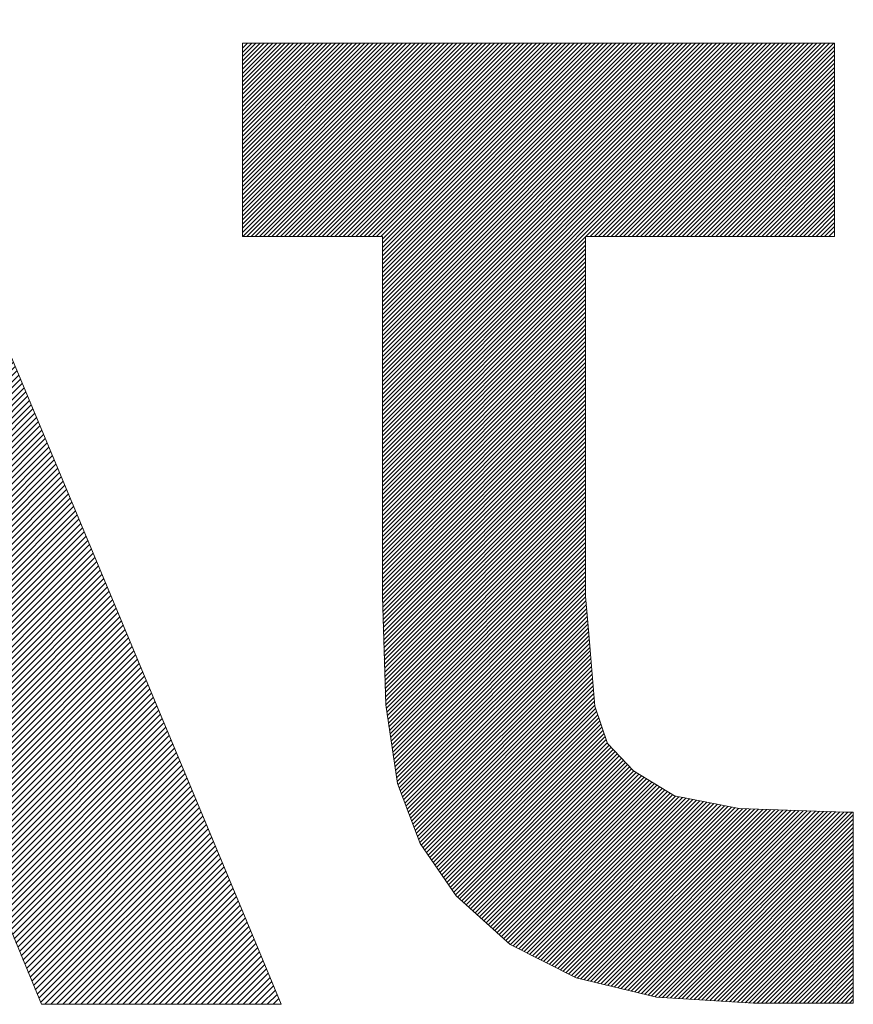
# Model space of a CAD drawing. Header units: millimetres. Extents: x 0 to 415, y 0 to 292.
# Tile 5 of 26: x 249.17 to 253.48, y 11.52 to 16.61. Entities that reach past the tile are written whole.
import ezdxf

# ---------------------------------------------------------------- set-up
doc = ezdxf.new("R2010")
doc.units = ezdxf.units.MM
doc.layers.add('256', color=7, linetype='Continuous', true_color=0xffffff)

# ---------------------------------------------------------------- blocks, each defined once
blk = doc.blocks.new('HATCH3')
at = {"color": 5, "lineweight": 13}
for p, q in [((246.870987, 15.527382), (247.937617, 16.594011)), ((246.893385, 15.580859), (247.911739, 16.599214)), ((246.915782, 15.634335), (247.885862, 16.604416)), ((246.938179, 15.687812), (247.859912, 16.609545)), ((246.960577, 15.741289), (247.820349, 16.601062)), ((246.982974, 15.794766), (247.780787, 16.592579)), ((246.669411, 15.046091), (248.170512, 16.547192)), ((246.691809, 15.099568), (248.144635, 16.552394)), ((246.714206, 15.153045), (248.118758, 16.557596)), ((246.736603, 15.206521), (248.09288, 16.562799)), ((246.759001, 15.259998), (248.067003, 16.568001)), ((246.781398, 15.313475), (248.041126, 16.573203)), ((246.803795, 15.366952), (248.015248, 16.578405)), ((246.826193, 15.420428), (247.989371, 16.583607)), ((246.84859, 15.473905), (247.963494, 16.588809)), ((247.005371, 15.848242), (247.741225, 16.584096)), ((247.027769, 15.901719), (247.701662, 16.575613)), ((247.050166, 15.955196), (247.6621, 16.56713)), ((247.072563, 16.008673), (247.622538, 16.558647)), ((247.094961, 16.062149), (247.582975, 16.550164)), ((247.132726, 16.130994), (247.543413, 16.541681)), ((246.579822, 14.832184), (248.245605, 16.497967)), ((246.602219, 14.885661), (248.227049, 16.51049)), ((246.624616, 14.939138), (248.208493, 16.523014)), ((246.647014, 14.992614), (248.189937, 16.535537)), ((246.490232, 14.618277), (248.319829, 16.447874)), ((246.51263, 14.671754), (248.301273, 16.460397)), ((246.535027, 14.725231), (248.282717, 16.47292)), ((246.557424, 14.778707), (248.264161, 16.485444)), ((247.190711, 16.220058), (247.444323, 16.473671)), ((246.400643, 14.40437), (248.394053, 16.39778)), ((246.42304, 14.457847), (248.375497, 16.410303)), ((246.445438, 14.511324), (248.356941, 16.422827)), ((246.467835, 14.5648), (248.338385, 16.43535)), ((247.248695, 16.309122), (247.337238, 16.397665)), ((246.333451, 14.24394), (248.443037, 16.353526)), ((246.355848, 14.297417), (248.430628, 16.372196)), ((246.378246, 14.350893), (248.412609, 16.385257)), ((246.266259, 14.08351), (248.480264, 16.297515)), ((246.288656, 14.136986), (248.467855, 16.316185)), ((246.311054, 14.190463), (248.455446, 16.334855)), ((246.199067, 13.923079), (248.517491, 16.241504)), ((246.221464, 13.976556), (248.505082, 16.260174)), ((246.243862, 14.030033), (248.492673, 16.278844)), ((246.131875, 13.762649), (248.554718, 16.185493)), ((246.154272, 13.816126), (248.542309, 16.204163)), ((246.17667, 13.869603), (248.5299, 16.222833)), ((246.08708, 13.655696), (248.579536, 16.148152)), ((246.109478, 13.709172), (248.567127, 16.166822)), ((246.019888, 13.495265), (248.612685, 16.088063)), ((246.042286, 13.548742), (248.603526, 16.109982)), ((246.064683, 13.602219), (248.591946, 16.129482)), ((245.975094, 13.388312), (248.631005, 16.044223)), ((245.997491, 13.441789), (248.621845, 16.066143)), ((245.952696, 13.334835), (248.640165, 16.022304)), ((247.86128, 15.212339), (248.649324, 16.000384)), ((247.86962, 15.1896), (248.658484, 15.978464)), ((247.877959, 15.16686), (248.667644, 15.956545)), ((247.886299, 15.14412), (248.676804, 15.934625)), ((247.894639, 15.121381), (248.685963, 15.912705)), ((247.902979, 15.098641), (248.695123, 15.890786)), ((247.911318, 15.075901), (248.704283, 15.868866)), ((247.919658, 15.053162), (248.713443, 15.846946)), ((247.927998, 15.030422), (248.722602, 15.825027)), ((247.936338, 15.007682), (248.731762, 15.803107)), ((247.944677, 14.984943), (248.740922, 15.781187)), ((247.953017, 14.962203), (248.750082, 15.759268)), ((247.961357, 14.939463), (248.759241, 15.737348)), ((247.969696, 14.916724), (248.768401, 15.715428)), ((247.978036, 14.893984), (248.777561, 15.693509)), ((247.986376, 14.871244), (248.78672, 15.671589)), ((247.994716, 14.848505), (248.79588, 15.649669)), ((248.003055, 14.825765), (248.80504, 15.62775)), ((248.011395, 14.803025), (248.8142, 15.60583)), ((248.019735, 14.780286), (248.823359, 15.58391)), ((248.028075, 14.757546), (248.832519, 15.561991)), ((248.036414, 14.734806), (248.841679, 15.540071)), ((248.044754, 14.712067), (248.850839, 15.518151)), ((248.053094, 14.689327), (248.859998, 15.496232)), ((248.061433, 14.666587), (248.869158, 15.474312)), ((248.069773, 14.643847), (248.878318, 15.452392)), ((248.078113, 14.621108), (248.887478, 15.430473)), ((248.086453, 14.598368), (248.896637, 15.408553)), ((248.094792, 14.575628), (248.905797, 15.386633)), ((248.103132, 14.552889), (248.914957, 15.364714)), ((248.111472, 14.530149), (248.924117, 15.342794)), ((248.119812, 14.507409), (248.933276, 15.320874)), ((248.128151, 14.48467), (248.942436, 15.298955)), ((248.136491, 14.46193), (248.951596, 15.277035)), ((248.144831, 14.43919), (248.960756, 15.255115)), ((248.15317, 14.416451), (248.969915, 15.233196)), ((245.930299, 13.281358), (247.838534, 15.189594)), ((248.16151, 14.393711), (248.979075, 15.211276)), ((248.16985, 14.370971), (248.988235, 15.189356)), ((248.17819, 14.348232), (248.997395, 15.167437)), ((245.907902, 13.227882), (247.819153, 15.139133)), ((248.186529, 14.325492), (249.006554, 15.145517)), ((248.194869, 14.302752), (249.015714, 15.123597)), ((245.885504, 13.174405), (247.799771, 15.088672)), ((248.203209, 14.280013), (249.024874, 15.101677)), ((248.211549, 14.257273), (249.034034, 15.079758)), ((245.863107, 13.120928), (247.78039, 15.038211)), ((248.219888, 14.234533), (249.043193, 15.057838)), ((248.228228, 14.211794), (249.052353, 15.035918)), ((248.236568, 14.189054), (249.061513, 15.013999)), ((245.84071, 13.067451), (247.761008, 14.98775)), ((248.244908, 14.166314), (249.070672, 14.992079)), ((248.253247, 14.143575), (249.079832, 14.970159)), ((245.818312, 13.013975), (247.741627, 14.93729)), ((248.261587, 14.120835), (249.088992, 14.94824)), ((248.269927, 14.098095), (249.098152, 14.92632)), ((245.795915, 12.960498), (247.722246, 14.886829)), ((248.278266, 14.075355), (249.107311, 14.9044)), ((248.286606, 14.052616), (249.116471, 14.882481)), ((245.773518, 12.907021), (247.702864, 14.836368)), ((248.294946, 14.029876), (249.125631, 14.860561)), ((248.303286, 14.007136), (249.134791, 14.838641)), ((248.311625, 13.984397), (249.14395, 14.816722)), ((245.75112, 12.853544), (247.683483, 14.785907)), ((248.319965, 13.961657), (249.15311, 14.794802)), ((248.328305, 13.938917), (249.16227, 14.772882)), ((245.728723, 12.800068), (247.664101, 14.735446)), ((248.336645, 13.916178), (249.17143, 14.750963)), ((248.344984, 13.893438), (249.180589, 14.729043)), ((245.706325, 12.746591), (247.64472, 14.684985)), ((248.353324, 13.870698), (249.189749, 14.707123)), ((248.361664, 13.847959), (249.198909, 14.685204)), ((248.370003, 13.825219), (249.208069, 14.663284)), ((245.683928, 12.693114), (247.625339, 14.634525)), ((248.378343, 13.802479), (249.217228, 14.641364)), ((248.386683, 13.77974), (249.226388, 14.619445)), ((245.661531, 12.639637), (247.605957, 14.584064)), ((248.395023, 13.757), (249.235548, 14.597525)), ((248.403362, 13.73426), (249.244708, 14.575605)), ((245.639133, 12.586161), (247.586576, 14.533603)), ((248.411702, 13.711521), (249.253867, 14.553686)), ((248.420042, 13.688781), (249.263027, 14.531766)), ((248.428382, 13.666041), (249.272187, 14.509846)), ((245.616736, 12.532684), (247.567194, 14.483142)), ((248.436721, 13.643302), (249.281347, 14.487927)), ((248.445061, 13.620562), (249.290506, 14.466007)), ((245.594339, 12.479207), (247.547813, 14.432681)), ((248.453401, 13.597822), (249.299666, 14.444087)), ((248.46174, 13.575083), (249.308826, 14.422168)), ((245.571941, 12.42573), (247.528432, 14.382221)), ((247.837209, 12.857313), (249.336305, 14.356409)), ((248.47008, 13.552343), (249.317985, 14.400248)), ((248.47842, 13.529603), (249.327145, 14.378328)), ((245.549544, 12.372254), (247.50905, 14.33176)), ((247.837209, 12.826233), (249.345465, 14.334489)), ((247.837209, 12.795154), (249.354624, 14.312569)), ((245.527147, 12.318777), (247.489669, 14.281299)), ((247.837209, 12.764075), (249.363784, 14.29065)), ((247.837209, 12.732995), (249.372944, 14.26873)), ((245.504749, 12.2653), (247.470287, 14.230838)), ((247.837209, 12.701916), (249.382104, 14.24681)), ((247.837209, 12.670836), (249.391263, 14.224891)), ((247.837209, 12.639757), (249.400423, 14.202971)), ((245.482352, 12.211823), (247.450906, 14.180377)), ((247.837209, 12.608678), (249.409583, 14.181051)), ((247.837209, 12.577598), (249.418743, 14.159132)), ((245.459955, 12.158347), (247.431525, 14.129917)), ((247.837209, 12.546519), (249.427902, 14.137212)), ((247.837209, 12.515439), (249.437062, 14.115292)), ((245.437557, 12.10487), (247.412143, 14.079456)), ((247.866721, 12.513872), (249.446222, 14.093373)), ((247.897801, 12.513872), (249.455382, 14.071453)), ((247.92888, 12.513872), (249.464541, 14.049533)), ((245.415219, 12.051452), (247.392762, 14.028995)), ((247.959959, 12.513872), (249.473701, 14.027614)), ((247.991039, 12.513872), (249.482861, 14.005694)), ((245.393181, 11.998335), (247.37338, 13.978534)), ((248.022118, 12.513872), (249.492021, 13.983774)), ((248.053198, 12.513872), (249.50118, 13.961855)), ((245.371144, 11.945218), (247.353999, 13.928073)), ((248.084277, 12.513872), (249.51034, 13.939935)), ((248.115356, 12.513872), (249.5195, 13.918015)), ((248.146436, 12.513872), (249.52866, 13.896096)), ((245.349107, 11.892101), (247.334618, 13.877613)), ((248.177515, 12.513872), (249.537819, 13.874176)), ((248.208595, 12.513872), (249.546979, 13.852256)), ((245.327069, 11.838985), (247.315236, 13.827152)), ((248.239674, 12.513872), (249.556139, 13.830337)), ((248.270753, 12.513872), (249.565299, 13.808417)), ((245.305032, 11.785868), (247.295855, 13.776691)), ((248.301833, 12.513872), (249.574458, 13.786497)), ((248.332912, 12.513872), (249.583618, 13.764578)), ((248.363992, 12.513872), (249.592778, 13.742658)), ((245.282994, 11.732751), (247.276473, 13.72623)), ((248.395071, 12.513872), (249.601937, 13.720738)), ((248.42615, 12.513872), (249.611097, 13.698819)), ((245.260957, 11.679634), (247.257092, 13.675769)), ((248.45723, 12.513872), (249.620257, 13.676899)), ((248.488309, 12.513872), (249.629417, 13.654979)), ((245.238919, 11.626517), (247.237711, 13.625308)), ((248.519389, 12.513872), (249.638576, 13.63306)), ((248.550468, 12.513872), (249.647736, 13.61114)), ((248.581548, 12.513872), (249.656896, 13.58922)), ((245.216882, 11.5734), (247.218329, 13.574848)), ((248.612627, 12.513872), (249.666056, 13.567301)), ((248.643706, 12.513872), (249.675215, 13.545381)), ((245.194844, 11.520283), (247.198948, 13.524387)), ((247.837209, 13.478901), (247.866024, 13.507716)), ((247.837209, 13.447822), (247.897103, 13.507716)), ((247.837209, 13.416742), (247.928183, 13.507716)), ((247.837209, 13.385663), (247.959262, 13.507716)), ((247.837209, 13.354583), (247.990342, 13.507716)), ((247.837209, 13.323504), (248.021421, 13.507716)), ((247.837209, 13.292425), (248.0525, 13.507716)), ((247.837209, 13.261345), (248.08358, 13.507716)), ((247.837209, 13.230266), (248.114659, 13.507716)), ((247.837209, 13.199186), (248.145739, 13.507716)), ((247.837209, 13.168107), (248.176818, 13.507716)), ((247.837209, 13.137027), (248.207898, 13.507716)), ((247.837209, 13.105948), (248.238977, 13.507716)), ((247.837209, 13.074869), (248.270056, 13.507716)), ((247.837209, 13.043789), (248.301136, 13.507716)), ((247.837209, 13.01271), (248.332215, 13.507716)), ((247.837209, 12.98163), (248.363295, 13.507716)), ((247.837209, 12.950551), (248.394374, 13.507716)), ((247.837209, 12.919472), (248.425453, 13.507716)), ((247.837209, 12.888392), (248.456533, 13.507716)), ((248.674786, 12.513872), (249.684375, 13.523461)), ((248.705865, 12.513872), (249.693535, 13.501542)), ((245.225838, 11.520198), (247.179566, 13.473926)), ((248.736945, 12.513872), (249.702695, 13.479622)), ((248.768024, 12.513872), (249.711854, 13.457702)), ((245.256918, 11.520198), (247.160185, 13.423465)), ((248.799103, 12.513872), (249.721014, 13.435783)), ((248.830183, 12.513872), (249.730174, 13.413863)), ((248.860137, 12.512747), (249.739334, 13.391943)), ((245.287997, 11.520198), (247.140804, 13.373004)), ((248.869494, 12.491025), (249.748493, 13.370024)), ((248.878851, 12.469302), (249.757653, 13.348104)), ((245.319077, 11.520198), (247.121422, 13.322544)), ((248.888208, 12.44758), (249.766813, 13.326184)), ((248.897565, 12.425857), (249.775973, 13.304265)), ((245.350156, 11.520198), (247.102041, 13.272083)), ((248.906922, 12.404135), (249.785132, 13.282345)), ((248.916279, 12.382413), (249.794292, 13.260425)), ((248.925636, 12.36069), (249.803452, 13.238506)), ((245.381235, 11.520198), (247.082659, 13.221622)), ((248.934993, 12.338968), (249.812612, 13.216586)), ((248.94435, 12.317245), (249.821771, 13.194666)), ((245.412315, 11.520198), (247.063278, 13.171161)), ((248.953707, 12.295523), (249.830931, 13.172747)), ((248.963064, 12.2738), (249.840091, 13.150827)), ((245.443394, 11.520198), (247.043897, 13.1207)), ((248.972421, 12.252078), (249.84925, 13.128907)), ((248.981778, 12.230355), (249.85841, 13.106988)), ((248.991135, 12.208633), (249.86757, 13.085068)), ((245.474474, 11.520198), (247.024515, 13.07024)), ((249.000492, 12.186911), (249.87673, 13.063148)), ((249.009849, 12.165188), (249.885889, 13.041229)), ((245.505553, 11.520198), (247.005134, 13.019779)), ((249.019206, 12.143466), (249.895049, 13.019309)), ((249.028563, 12.121743), (249.904209, 12.997389)), ((245.536633, 11.520198), (246.985752, 12.969318)), ((249.03792, 12.100021), (249.913369, 12.97547)), ((249.047277, 12.078298), (249.922528, 12.95355)), ((249.056594, 12.056536), (249.931688, 12.93163)), ((245.567712, 11.520198), (246.966371, 12.918857)), ((249.065709, 12.034571), (249.940848, 12.909711)), ((249.074823, 12.012607), (249.950008, 12.887791)), ((245.598791, 11.520198), (246.94699, 12.868396)), ((249.083938, 11.990642), (249.959167, 12.865871)), ((249.093052, 11.968677), (249.968327, 12.843952)), ((245.629871, 11.520198), (246.927608, 12.817936)), ((249.102167, 11.946712), (249.977487, 12.822032)), ((249.111282, 11.924747), (249.986647, 12.800112)), ((249.120396, 11.902783), (249.995806, 12.778193)), ((245.66095, 11.520198), (246.908227, 12.767475)), ((249.129511, 11.880818), (250.004966, 12.756273)), ((249.138625, 11.858853), (250.014126, 12.734353)), ((245.69203, 11.520198), (246.888845, 12.717014)), ((249.14774, 11.836888), (250.023286, 12.712434)), ((249.156855, 11.814923), (250.032445, 12.690514)), ((245.723109, 11.520198), (246.869464, 12.666553)), ((249.165969, 11.792959), (250.041605, 12.668594)), ((249.175084, 11.770994), (250.050765, 12.646675)), ((249.184198, 11.749029), (250.059925, 12.624755)), ((245.754188, 11.520198), (246.850083, 12.616092)), ((249.193313, 11.727064), (250.069084, 12.602835)), ((249.202428, 11.705099), (250.078244, 12.580916)), ((245.785268, 11.520198), (246.830701, 12.565632)), ((249.211542, 11.683134), (250.087404, 12.558996)), ((249.220657, 11.66117), (250.096564, 12.537076)), ((245.816347, 11.520198), (246.81132, 12.515171)), ((249.229771, 11.639205), (250.105723, 12.515157)), ((249.238886, 11.61724), (250.114883, 12.493237)), ((249.248001, 11.595275), (250.124043, 12.471317)), ((245.847427, 11.520198), (246.791938, 12.46471)), ((249.257115, 11.57331), (250.133202, 12.449398)), ((249.26623, 11.551346), (250.142362, 12.427478)), ((245.878506, 11.520198), (246.772557, 12.414249)), ((249.275344, 11.529381), (250.151522, 12.405558)), ((249.297241, 11.520198), (250.160682, 12.383639)), ((245.909585, 11.520198), (246.753176, 12.363788)), ((249.32832, 11.520198), (250.169841, 12.361719)), ((249.3594, 11.520198), (250.179001, 12.339799)), ((249.390479, 11.520198), (250.188161, 12.31788)), ((245.940665, 11.520198), (246.733794, 12.313327)), ((249.421559, 11.520198), (250.197321, 12.29596)), ((249.452638, 11.520198), (250.20648, 12.27404)), ((245.971744, 11.520198), (246.714413, 12.262867)), ((249.483718, 11.520198), (250.21564, 12.252121)), ((249.514797, 11.520198), (250.2248, 12.230201)), ((246.002824, 11.520198), (246.695032, 12.212406)), ((249.545876, 11.520198), (250.23396, 12.208281)), ((249.576956, 11.520198), (250.243119, 12.186362)), ((249.608035, 11.520198), (250.252279, 12.164442)), ((246.033903, 11.520198), (246.67565, 12.161945)), ((249.639115, 11.520198), (250.261439, 12.142522)), ((249.670194, 11.520198), (250.270599, 12.120603)), ((246.064982, 11.520198), (246.656269, 12.111484)), ((249.701273, 11.520198), (250.279758, 12.098683)), ((249.732353, 11.520198), (250.288918, 12.076763)), ((246.096062, 11.520198), (246.636887, 12.061023)), ((249.763432, 11.520198), (250.298066, 12.054832)), ((249.794512, 11.520198), (250.307175, 12.032862)), ((249.825591, 11.520198), (250.316285, 12.010892)), ((246.127141, 11.520198), (246.617589, 12.010646)), ((246.158221, 11.520198), (246.598292, 11.960269)), ((249.85667, 11.520198), (250.325395, 11.988922)), ((249.88775, 11.520198), (250.334505, 11.966953)), ((246.1893, 11.520198), (246.578995, 11.909893)), ((249.918829, 11.520198), (250.343614, 11.944983)), ((249.949909, 11.520198), (250.352724, 11.923013)), ((246.22038, 11.520198), (246.559698, 11.859516)), ((249.980988, 11.520198), (250.361834, 11.901044)), ((250.012067, 11.520198), (250.370943, 11.879074)), ((246.251459, 11.520198), (246.540401, 11.80914)), ((250.043147, 11.520198), (250.380053, 11.857104)), ((250.074226, 11.520198), (250.389163, 11.835135)), ((250.105306, 11.520198), (250.398273, 11.813165)), ((246.282538, 11.520198), (246.521104, 11.758764)), ((250.136385, 11.520198), (250.407382, 11.791195)), ((250.167465, 11.520198), (250.416492, 11.769225)), ((246.313618, 11.520198), (246.501807, 11.708387)), ((250.198544, 11.520198), (250.425602, 11.747256)), ((250.229623, 11.520198), (250.434711, 11.725286)), ((246.344697, 11.520198), (246.48251, 11.658011)), ((250.260703, 11.520198), (250.443821, 11.703316)), ((250.291782, 11.520198), (250.452931, 11.681347)), ((250.322862, 11.520198), (250.462041, 11.659377)), ((246.375777, 11.520198), (246.463213, 11.607635)), ((250.353941, 11.520198), (250.47115, 11.637407)), ((250.38502, 11.520198), (250.48026, 11.615438)), ((246.406856, 11.520198), (246.443916, 11.557258)), ((250.4161, 11.520198), (250.48937, 11.593468)), ((250.447179, 11.520198), (250.498479, 11.571498)), ((250.478259, 11.520198), (250.507589, 11.549529))]:
    blk.add_line(p, q, dxfattribs=at)
blk = doc.blocks.new('HATCH5')
at = {"color": 5, "lineweight": 13}
for p, q in [((250.318785, 16.462067), (250.345668, 16.48895)), ((250.318785, 16.440418), (250.367317, 16.48895)), ((250.318785, 16.418768), (250.388967, 16.48895)), ((250.318785, 16.397118), (250.410617, 16.48895)), ((250.318785, 16.375468), (250.432267, 16.48895)), ((250.318785, 16.353819), (250.453916, 16.48895)), ((250.318785, 16.332169), (250.475566, 16.48895)), ((250.318785, 16.310519), (250.497216, 16.48895)), ((250.318785, 16.28887), (250.518865, 16.48895)), ((250.318785, 16.26722), (250.540515, 16.48895)), ((250.318785, 16.24557), (250.562165, 16.48895)), ((250.318785, 16.223921), (250.583814, 16.48895)), ((250.318785, 16.202271), (250.605464, 16.48895)), ((250.318785, 16.180621), (250.627114, 16.48895)), ((250.318785, 16.158971), (250.648764, 16.48895)), ((250.318785, 16.137322), (250.670413, 16.48895)), ((250.318785, 16.115672), (250.692063, 16.48895)), ((250.318785, 16.094022), (250.713713, 16.48895)), ((250.318785, 16.072373), (250.735362, 16.48895)), ((250.318785, 16.050723), (250.757012, 16.48895)), ((250.318785, 16.029073), (250.778662, 16.48895)), ((250.318785, 16.007423), (250.800312, 16.48895)), ((250.318785, 15.985774), (250.821961, 16.48895)), ((250.318785, 15.964124), (250.843611, 16.48895)), ((250.318785, 15.942474), (250.865261, 16.48895)), ((250.318785, 15.920825), (250.88691, 16.48895)), ((250.318785, 15.899175), (250.90856, 16.48895)), ((250.318785, 15.877525), (250.93021, 16.48895)), ((250.318785, 15.855876), (250.951859, 16.48895)), ((250.318785, 15.834226), (250.973509, 16.48895)), ((250.318785, 15.812576), (250.995159, 16.48895)), ((250.318785, 15.790926), (251.016809, 16.48895)), ((250.318785, 15.769277), (251.038458, 16.48895)), ((250.318785, 15.747627), (251.060108, 16.48895)), ((250.318785, 15.725977), (251.081758, 16.48895)), ((250.318785, 15.704328), (251.103407, 16.48895)), ((250.318785, 15.682678), (251.125057, 16.48895)), ((250.318785, 15.661028), (251.146707, 16.48895)), ((250.318785, 15.639378), (251.168357, 16.48895)), ((250.318785, 15.617729), (251.190006, 16.48895)), ((250.318785, 15.596079), (251.211656, 16.48895)), ((250.318785, 15.574429), (251.233306, 16.48895)), ((250.318785, 15.55278), (251.254955, 16.48895)), ((250.318785, 15.53113), (251.276605, 16.48895)), ((250.318785, 15.50948), (251.298255, 16.48895)), ((250.320375, 15.48942), (251.319905, 16.48895)), ((250.342024, 15.48942), (251.341554, 16.48895)), ((250.363674, 15.48942), (251.363204, 16.48895)), ((250.385324, 15.48942), (251.384854, 16.48895)), ((250.406973, 15.48942), (251.406503, 16.48895)), ((250.428623, 15.48942), (251.428153, 16.48895)), ((250.450273, 15.48942), (251.449803, 16.48895)), ((250.471922, 15.48942), (251.471452, 16.48895)), ((250.493572, 15.48942), (251.493102, 16.48895)), ((250.515222, 15.48942), (251.514752, 16.48895)), ((250.536872, 15.48942), (251.536402, 16.48895)), ((250.558521, 15.48942), (251.558051, 16.48895)), ((250.580171, 15.48942), (251.579701, 16.48895)), ((250.601821, 15.48942), (251.601351, 16.48895)), ((250.62347, 15.48942), (251.623, 16.48895)), ((250.64512, 15.48942), (251.64465, 16.48895)), ((250.66677, 15.48942), (251.6663, 16.48895)), ((250.68842, 15.48942), (251.68795, 16.48895)), ((250.710069, 15.48942), (251.709599, 16.48895)), ((250.731719, 15.48942), (251.731249, 16.48895)), ((250.753369, 15.48942), (251.752899, 16.48895)), ((250.775018, 15.48942), (251.774548, 16.48895)), ((250.796668, 15.48942), (251.796198, 16.48895)), ((250.818318, 15.48942), (251.817848, 16.48895)), ((250.839968, 15.48942), (251.839498, 16.48895)), ((250.861617, 15.48942), (251.861147, 16.48895)), ((250.883267, 15.48942), (251.882797, 16.48895)), ((250.904917, 15.48942), (251.904447, 16.48895)), ((250.926566, 15.48942), (251.926096, 16.48895)), ((250.948216, 15.48942), (251.947746, 16.48895)), ((250.969866, 15.48942), (251.969396, 16.48895)), ((250.991515, 15.48942), (251.991045, 16.48895)), ((251.013165, 15.48942), (252.012695, 16.48895)), ((251.034815, 15.48942), (252.034345, 16.48895)), ((251.042664, 15.475619), (252.055995, 16.48895)), ((251.042664, 15.45397), (252.077644, 16.48895)), ((251.042664, 15.43232), (252.099294, 16.48895)), ((251.042664, 15.41067), (252.120944, 16.48895)), ((251.042664, 15.389021), (252.142593, 16.48895)), ((251.042664, 15.367371), (252.164243, 16.48895)), ((251.042664, 15.345721), (252.185893, 16.48895)), ((251.042664, 15.324071), (252.207543, 16.48895)), ((251.042664, 15.302422), (252.229192, 16.48895)), ((251.042664, 15.280772), (252.250842, 16.48895)), ((251.042664, 15.259122), (252.272492, 16.48895)), ((251.042664, 15.237473), (252.294141, 16.48895)), ((251.042664, 15.215823), (252.315791, 16.48895)), ((251.042664, 15.194173), (252.337441, 16.48895)), ((251.042664, 15.172524), (252.35909, 16.48895)), ((251.042664, 15.150874), (252.38074, 16.48895)), ((251.042664, 15.129224), (252.40239, 16.48895)), ((251.042664, 15.107574), (252.42404, 16.48895)), ((251.042664, 15.085925), (252.445689, 16.48895)), ((251.042664, 15.064275), (252.467339, 16.48895)), ((251.042664, 15.042625), (252.488989, 16.48895)), ((251.042664, 15.020976), (252.510638, 16.48895)), ((251.042664, 14.999326), (252.532288, 16.48895)), ((251.042664, 14.977676), (252.553938, 16.48895)), ((251.042664, 14.956026), (252.575588, 16.48895)), ((251.042664, 14.934377), (252.597237, 16.48895)), ((251.042664, 14.912727), (252.618887, 16.48895)), ((251.042664, 14.891077), (252.640537, 16.48895)), ((251.042664, 14.869428), (252.662186, 16.48895)), ((251.042664, 14.847778), (252.683836, 16.48895)), ((251.042664, 14.826128), (252.705486, 16.48895)), ((251.042664, 14.804478), (252.727136, 16.48895)), ((251.042664, 14.782829), (252.748785, 16.48895)), ((251.042664, 14.761179), (252.770435, 16.48895)), ((251.042664, 14.739529), (252.792085, 16.48895)), ((251.042664, 14.71788), (252.813734, 16.48895)), ((251.042664, 14.69623), (252.835384, 16.48895)), ((251.042664, 14.67458), (252.857034, 16.48895)), ((251.042664, 14.652931), (252.878683, 16.48895)), ((251.042664, 14.631281), (252.900333, 16.48895)), ((251.042664, 14.609631), (252.921983, 16.48895)), ((251.042664, 14.587981), (252.943633, 16.48895)), ((251.042664, 14.566332), (252.965282, 16.48895)), ((251.042664, 14.544682), (252.986932, 16.48895)), ((251.042664, 14.523032), (253.008582, 16.48895)), ((251.042664, 14.501383), (253.030231, 16.48895)), ((251.042664, 14.479733), (253.051881, 16.48895)), ((251.042664, 14.458083), (253.073531, 16.48895)), ((252.095651, 15.48942), (253.095181, 16.48895)), ((252.1173, 15.48942), (253.11683, 16.48895)), ((252.13895, 15.48942), (253.13848, 16.48895)), ((252.1606, 15.48942), (253.16013, 16.48895)), ((252.182249, 15.48942), (253.181779, 16.48895)), ((252.203899, 15.48942), (253.203429, 16.48895)), ((252.225549, 15.48942), (253.225079, 16.48895)), ((252.247198, 15.48942), (253.246728, 16.48895)), ((252.268848, 15.48942), (253.268378, 16.48895)), ((252.290498, 15.48942), (253.290028, 16.48895)), ((252.312148, 15.48942), (253.311678, 16.48895)), ((252.333797, 15.48942), (253.333327, 16.48895)), ((252.355447, 15.48942), (253.354977, 16.48895)), ((252.377097, 15.48942), (253.376627, 16.48895)), ((252.398746, 15.48942), (253.380516, 16.47119)), ((252.420396, 15.48942), (253.380516, 16.44954)), ((252.442046, 15.48942), (253.380516, 16.42789)), ((252.463696, 15.48942), (253.380516, 16.40624)), ((252.485345, 15.48942), (253.380516, 16.384591)), ((252.506995, 15.48942), (253.380516, 16.362941)), ((252.528645, 15.48942), (253.380516, 16.341291)), ((252.550294, 15.48942), (253.380516, 16.319642)), ((252.571944, 15.48942), (253.380516, 16.297992)), ((252.593594, 15.48942), (253.380516, 16.276342)), ((252.615244, 15.48942), (253.380516, 16.254692)), ((252.636893, 15.48942), (253.380516, 16.233043)), ((252.658543, 15.48942), (253.380516, 16.211393)), ((252.680193, 15.48942), (253.380516, 16.189743)), ((252.701842, 15.48942), (253.380516, 16.168094)), ((252.723492, 15.48942), (253.380516, 16.146444)), ((252.745142, 15.48942), (253.380516, 16.124794)), ((252.766791, 15.48942), (253.380516, 16.103145)), ((252.788441, 15.48942), (253.380516, 16.081495)), ((252.810091, 15.48942), (253.380516, 16.059845)), ((252.831741, 15.48942), (253.380516, 16.038195)), ((252.85339, 15.48942), (253.380516, 16.016546)), ((252.87504, 15.48942), (253.380516, 15.994896)), ((252.89669, 15.48942), (253.380516, 15.973246)), ((252.918339, 15.48942), (253.380516, 15.951597)), ((252.939989, 15.48942), (253.380516, 15.929947)), ((252.961639, 15.48942), (253.380516, 15.908297)), ((252.983289, 15.48942), (253.380516, 15.886647)), ((253.004938, 15.48942), (253.380516, 15.864998)), ((253.026588, 15.48942), (253.380516, 15.843348)), ((253.048238, 15.48942), (253.380516, 15.821698)), ((253.069887, 15.48942), (253.380516, 15.800049)), ((253.091537, 15.48942), (253.380516, 15.778399)), ((253.113187, 15.48942), (253.380516, 15.756749)), ((253.134837, 15.48942), (253.380516, 15.735099)), ((253.156486, 15.48942), (253.380516, 15.71345)), ((253.178136, 15.48942), (253.380516, 15.6918)), ((253.199786, 15.48942), (253.380516, 15.67015)), ((253.221435, 15.48942), (253.380516, 15.648501)), ((253.243085, 15.48942), (253.380516, 15.626851)), ((253.264735, 15.48942), (253.380516, 15.605201)), ((253.286384, 15.48942), (253.380516, 15.583552)), ((253.308034, 15.48942), (253.380516, 15.561902)), ((253.329684, 15.48942), (253.380516, 15.540252)), ((251.042664, 14.436433), (252.093794, 15.487563)), ((253.351334, 15.48942), (253.380516, 15.518602)), ((251.042664, 14.414784), (252.093794, 15.465914)), ((251.042664, 14.393134), (252.093794, 15.444264)), ((251.042664, 14.371484), (252.093794, 15.422614)), ((251.042664, 14.349835), (252.093794, 15.400965)), ((251.042664, 14.328185), (252.093794, 15.379315)), ((251.042664, 14.306535), (252.093794, 15.357665)), ((251.042664, 14.284886), (252.093794, 15.336016)), ((251.042664, 14.263236), (252.093794, 15.314366)), ((251.042664, 14.241586), (252.093794, 15.292716)), ((251.042664, 14.219936), (252.093794, 15.271066)), ((251.042664, 14.198287), (252.093794, 15.249417)), ((251.042664, 14.176637), (252.093794, 15.227767)), ((251.042664, 14.154987), (252.093794, 15.206117)), ((251.042664, 14.133338), (252.093794, 15.184468)), ((251.042664, 14.111688), (252.093794, 15.162818)), ((251.042664, 14.090038), (252.093794, 15.141168)), ((251.042664, 14.068388), (252.093794, 15.119518)), ((251.042664, 14.046739), (252.093794, 15.097869)), ((251.042664, 14.025089), (252.093794, 15.076219)), ((251.042664, 14.003439), (252.093794, 15.054569)), ((251.042664, 13.98179), (252.093794, 15.03292)), ((251.042664, 13.96014), (252.093794, 15.01127)), ((251.042664, 13.93849), (252.093794, 14.98962)), ((251.042664, 13.91684), (252.093794, 14.96797)), ((251.042664, 13.895191), (252.093794, 14.946321)), ((251.042664, 13.873541), (252.093794, 14.924671)), ((251.042664, 13.851891), (252.093794, 14.903021)), ((251.042664, 13.830242), (252.093794, 14.881372)), ((251.042664, 13.808592), (252.093794, 14.859722)), ((251.042664, 13.786942), (252.093794, 14.838072)), ((251.042664, 13.765293), (252.093794, 14.816423)), ((251.042664, 13.743643), (252.093794, 14.794773)), ((251.042664, 13.721993), (252.093794, 14.773123)), ((251.042664, 13.700343), (252.093794, 14.751473)), ((251.042664, 13.678694), (252.093794, 14.729824)), ((251.042664, 13.657044), (252.093794, 14.708174)), ((251.042664, 13.635394), (252.093794, 14.686524)), ((251.043101, 13.614182), (252.093794, 14.664875)), ((251.043749, 13.59318), (252.093794, 14.643225)), ((251.044397, 13.572179), (252.093794, 14.621575)), ((251.045046, 13.551177), (252.093794, 14.599925)), ((251.045694, 13.530175), (252.093794, 14.578276)), ((251.046342, 13.509174), (252.093794, 14.556626)), ((251.04699, 13.488172), (252.093794, 14.534976)), ((251.047638, 13.46717), (252.093794, 14.513327)), ((251.048286, 13.446169), (252.093794, 14.491677)), ((251.048934, 13.425167), (252.093794, 14.470027)), ((251.049582, 13.404165), (252.093794, 14.448377)), ((251.05023, 13.383164), (252.093794, 14.426728)), ((251.050878, 13.362162), (252.093794, 14.405078)), ((251.051526, 13.34116), (252.093794, 14.383428)), ((251.052174, 13.320159), (252.093794, 14.361779)), ((251.052822, 13.299157), (252.093794, 14.340129)), ((251.05347, 13.278156), (252.093794, 14.318479)), ((251.054118, 13.257154), (252.093794, 14.29683)), ((251.054766, 13.236152), (252.093794, 14.27518)), ((251.055414, 13.215151), (252.093794, 14.25353)), ((251.056063, 13.194149), (252.093794, 14.23188)), ((251.056711, 13.173147), (252.093794, 14.210231)), ((251.057359, 13.152146), (252.093794, 14.188581)), ((251.058007, 13.131144), (252.093794, 14.166931)), ((251.058655, 13.110142), (252.093794, 14.145282)), ((251.059303, 13.089141), (252.093794, 14.123632)), ((251.060004, 13.068192), (252.093794, 14.101982)), ((251.062809, 13.049347), (252.093794, 14.080332)), ((251.065613, 13.030502), (252.093794, 14.058683)), ((251.068418, 13.011657), (252.093794, 14.037033)), ((251.071223, 12.992813), (252.093794, 14.015383)), ((251.074028, 12.973968), (252.093794, 13.993734)), ((251.076833, 12.955123), (252.093794, 13.972084)), ((251.079638, 12.936278), (252.093794, 13.950434)), ((251.082443, 12.917433), (252.093794, 13.928785)), ((251.085248, 12.898588), (252.093794, 13.907135)), ((251.088053, 12.879744), (252.093794, 13.885485)), ((251.090857, 12.860899), (252.093794, 13.863835)), ((251.093662, 12.842054), (252.093794, 13.842186)), ((251.096467, 12.823209), (252.093794, 13.820536)), ((251.099272, 12.804364), (252.093794, 13.798886)), ((251.102077, 12.78552), (252.093794, 13.777237)), ((251.104882, 12.766675), (252.093794, 13.755587)), ((251.107687, 12.74783), (252.093794, 13.733937)), ((251.110492, 12.728985), (252.093794, 13.712287)), ((251.113297, 12.71014), (252.093794, 13.690638)), ((251.116101, 12.691295), (252.093794, 13.668988)), ((251.118906, 12.672451), (252.093794, 13.647338)), ((251.123027, 12.654921), (252.094012, 13.625907)), ((251.128955, 12.6392), (252.095783, 13.606028)), ((251.134883, 12.623478), (252.097553, 13.586148)), ((251.140811, 12.607757), (252.099324, 13.566269)), ((251.14674, 12.592035), (252.101094, 13.54639)), ((251.152668, 12.576314), (252.102865, 13.526511)), ((251.158596, 12.560593), (252.104636, 13.506632)), ((251.164525, 12.544871), (252.106406, 13.486753)), ((251.170453, 12.52915), (252.108177, 13.466874)), ((251.176381, 12.513428), (252.109947, 13.446995)), ((251.182309, 12.497707), (252.111674, 13.427071)), ((251.188238, 12.481985), (252.113295, 13.407043)), ((251.194166, 12.466264), (252.114917, 13.387015)), ((251.200094, 12.450543), (252.116539, 13.366987)), ((251.206023, 12.434821), (252.11816, 13.346959)), ((251.211951, 12.4191), (252.119782, 13.326931)), ((251.217879, 12.403378), (252.121404, 13.306903)), ((251.223807, 12.387657), (252.123025, 13.286875)), ((251.229736, 12.371936), (252.124647, 13.266847)), ((251.235664, 12.356214), (252.126269, 13.246819)), ((251.243511, 12.342411), (252.12789, 13.226791)), ((251.252354, 12.329605), (252.129512, 13.206763)), ((251.261197, 12.316798), (252.131134, 13.186735)), ((251.27004, 12.303991), (252.132755, 13.166707)), ((251.278883, 12.291184), (252.134377, 13.146679)), ((251.287726, 12.278378), (252.135999, 13.126651)), ((251.296569, 12.265571), (252.13762, 13.106623)), ((251.305412, 12.252764), (252.139242, 13.086594)), ((251.314255, 12.239958), (252.140864, 13.066566)), ((251.323098, 12.227151), (252.145295, 13.049348)), ((251.331941, 12.214344), (252.150827, 13.03323)), ((251.340784, 12.201538), (252.156358, 13.017112)), ((251.349627, 12.188731), (252.16189, 13.000994)), ((251.35847, 12.175924), (252.167422, 12.984876)), ((251.367313, 12.163118), (252.172953, 12.968758)), ((251.376156, 12.150311), (252.178485, 12.95264)), ((251.384999, 12.137504), (252.184016, 12.936522)), ((251.393842, 12.124698), (252.189548, 12.920404)), ((251.402685, 12.111891), (252.19508, 12.904285)), ((251.411528, 12.099084), (252.200611, 12.888167)), ((251.420371, 12.086277), (252.206143, 12.872049)), ((251.430568, 12.074825), (252.215628, 12.859884)), ((251.441989, 12.064596), (252.226114, 12.848721)), ((251.45341, 12.054367), (252.236601, 12.837558)), ((251.464831, 12.044138), (252.247088, 12.826396)), ((251.476252, 12.03391), (252.257575, 12.815233)), ((251.487673, 12.023681), (252.268062, 12.80407)), ((251.499094, 12.013452), (252.278549, 12.792907)), ((251.510514, 12.003223), (252.289035, 12.781744)), ((251.521935, 11.992994), (252.299522, 12.770581)), ((251.533356, 11.982765), (252.310009, 12.759418)), ((251.544777, 11.972537), (252.320496, 12.748255)), ((251.556198, 11.962308), (252.330983, 12.737093)), ((251.567619, 11.952079), (252.341636, 12.726096)), ((251.57904, 11.94185), (252.355109, 12.717919)), ((251.590461, 11.931621), (252.368582, 12.709743)), ((251.601882, 11.921393), (252.382055, 12.701566)), ((251.613302, 11.911164), (252.395528, 12.693389)), ((251.624723, 11.900935), (252.409001, 12.685212)), ((251.636144, 11.890706), (252.422474, 12.677036)), ((251.647565, 11.880477), (252.435947, 12.668859)), ((251.658986, 11.870248), (252.44942, 12.660682)), ((251.670407, 11.86002), (252.462893, 12.652506)), ((251.681828, 11.849791), (252.476366, 12.644329)), ((251.693249, 11.839562), (252.489839, 12.636152)), ((251.704877, 11.829541), (252.503312, 12.627976)), ((251.719265, 11.822279), (252.516785, 12.619799)), ((251.733653, 11.815017), (252.530258, 12.611622)), ((251.748041, 11.807755), (252.543731, 12.603445)), ((251.762429, 11.800494), (252.558354, 12.596419)), ((251.776817, 11.793232), (252.576463, 12.592878)), ((251.791205, 11.78597), (252.594572, 12.589338)), ((251.805592, 11.778708), (252.612682, 12.585797)), ((251.81998, 11.771446), (252.630791, 12.582257)), ((251.834368, 11.764184), (252.6489, 12.578716)), ((251.848756, 11.756923), (252.667009, 12.575176)), ((251.863144, 11.749661), (252.685119, 12.571636)), ((251.877532, 11.742399), (252.703228, 12.568095)), ((251.89192, 11.735137), (252.721337, 12.564555)), ((251.906307, 11.727875), (252.739446, 12.561014)), ((251.920695, 11.720613), (252.757556, 12.557474)), ((251.935083, 11.713352), (252.775665, 12.553933)), ((251.949471, 11.70609), (252.793774, 12.550393)), ((251.963859, 11.698828), (252.811883, 12.546852)), ((251.978247, 11.691566), (252.829993, 12.543312)), ((251.992635, 11.684304), (252.848102, 12.539771)), ((252.007023, 11.677042), (252.866211, 12.536231)), ((252.02141, 11.66978), (252.88432, 12.53269)), ((252.035798, 11.662519), (252.904684, 12.531404)), ((252.051212, 11.656283), (252.925645, 12.530715)), ((252.06867, 11.652091), (252.946605, 12.530026)), ((252.086128, 11.647899), (252.967566, 12.529337)), ((252.103586, 11.643707), (252.988527, 12.528648)), ((252.121043, 11.639515), (253.009487, 12.527959)), ((252.138501, 11.635323), (253.030448, 12.52727)), ((252.155959, 11.631132), (253.051409, 12.526581)), ((252.173417, 11.62694), (253.072369, 12.525892)), ((252.190875, 11.622748), (253.09333, 12.525203)), ((252.208333, 11.618556), (253.114291, 12.524514)), ((252.22579, 11.614364), (253.135251, 12.523825)), ((252.243248, 11.610172), (253.156212, 12.523136)), ((252.260706, 11.60598), (253.177173, 12.522447)), ((252.278164, 11.601788), (253.198133, 12.521758)), ((252.295622, 11.597596), (253.219094, 12.521069)), ((252.313079, 11.593404), (253.240055, 12.52038)), ((252.330537, 11.589213), (253.261015, 12.519691)), ((252.347995, 11.585021), (253.281976, 12.519001)), ((252.365453, 11.580829), (253.302937, 12.518312)), ((252.382911, 11.576637), (253.323897, 12.517623)), ((252.400369, 11.572445), (253.344858, 12.516934)), ((252.417826, 11.568253), (253.365819, 12.516245)), ((252.435284, 11.564061), (253.386779, 12.515556)), ((252.452742, 11.559869), (253.40774, 12.514867)), ((252.471775, 11.557253), (253.428701, 12.514178)), ((252.492121, 11.555949), (253.450044, 12.513872)), ((252.512467, 11.554646), (253.471694, 12.513872)), ((252.532813, 11.553342), (253.478241, 12.49877)), ((252.55316, 11.552038), (253.478241, 12.47712)), ((252.573506, 11.550735), (253.478241, 12.45547)), ((252.593852, 11.549431), (253.478241, 12.43382)), ((252.614198, 11.548127), (253.478241, 12.412171)), ((252.634544, 11.546824), (253.478241, 12.390521)), ((252.65489, 11.54552), (253.478241, 12.368871)), ((252.675236, 11.544217), (253.478241, 12.347222)), ((252.695582, 11.542913), (253.478241, 12.325572)), ((252.715928, 11.541609), (253.478241, 12.303922)), ((252.736274, 11.540306), (253.478241, 12.282272)), ((252.75662, 11.539002), (253.478241, 12.260623)), ((252.776966, 11.537698), (253.478241, 12.238973)), ((252.797312, 11.536395), (253.478241, 12.217323)), ((252.817658, 11.535091), (253.478241, 12.195674)), ((252.838004, 11.533787), (253.478241, 12.174024)), ((252.858351, 11.532484), (253.478241, 12.152374)), ((252.878697, 11.53118), (253.478241, 12.130725)), ((252.899043, 11.529876), (253.478241, 12.109075)), ((252.919389, 11.528573), (253.478241, 12.087425)), ((252.939735, 11.527269), (253.478241, 12.065775)), ((252.960081, 11.525966), (253.478241, 12.044126)), ((252.981649, 11.525884), (253.478241, 12.022476)), ((253.003299, 11.525884), (253.478241, 12.000826)), ((253.024948, 11.525884), (253.478241, 11.979177)), ((253.046598, 11.525884), (253.478241, 11.957527)), ((253.068248, 11.525884), (253.478241, 11.935877)), ((253.089898, 11.525884), (253.478241, 11.914227)), ((253.111547, 11.525884), (253.478241, 11.892578)), ((253.133197, 11.525884), (253.478241, 11.870928)), ((253.154847, 11.525884), (253.478241, 11.849278)), ((253.176496, 11.525884), (253.478241, 11.827629)), ((253.198146, 11.525884), (253.478241, 11.805979)), ((253.219796, 11.525884), (253.478241, 11.784329)), ((253.241446, 11.525884), (253.478241, 11.762679)), ((253.263095, 11.525884), (253.478241, 11.74103)), ((253.284745, 11.525884), (253.478241, 11.71938)), ((253.306395, 11.525884), (253.478241, 11.69773)), ((253.328044, 11.525884), (253.478241, 11.676081)), ((253.349694, 11.525884), (253.478241, 11.654431)), ((253.371344, 11.525884), (253.478241, 11.632781)), ((253.392993, 11.525884), (253.478241, 11.611132)), ((253.414643, 11.525884), (253.478241, 11.589482)), ((253.436293, 11.525884), (253.478241, 11.567832)), ((253.457943, 11.525884), (253.478241, 11.546182))]:
    blk.add_line(p, q, dxfattribs=at)

msp = doc.modelspace()

# ---------------------------------------------------------------- linework, layer by layer
at = {"layer": '256', "color": 5, "linetype": 'Continuous', "lineweight": 18}
for p, q in [((253.380516, 16.48895), (250.318785, 16.48895)), ((250.318785, 16.48895), (250.318785, 15.48942)), ((250.318785, 16.48895), (253.380516, 16.48895)), ((250.318785, 15.48942), (250.318785, 16.48895)), ((253.380516, 15.48942), (253.380516, 16.48895)), ((253.380516, 16.48895), (253.380516, 15.48942)), ((250.29587, 12.060127), (248.601189, 16.115574)), ((248.601189, 16.115574), (250.29587, 12.060127)), ((250.318785, 15.48942), (251.042664, 15.48942)), ((251.042664, 15.48942), (250.318785, 15.48942)), ((251.042664, 15.48942), (251.042664, 13.628355)), ((251.042664, 13.628355), (251.042664, 15.48942)), ((252.093794, 15.48942), (253.380516, 15.48942)), ((252.093794, 13.628355), (252.093794, 15.48942)), ((252.093794, 15.48942), (252.093794, 13.628355)), ((253.380516, 15.48942), (252.093794, 15.48942)), ((251.042664, 13.628355), (251.059935, 13.068653)), ((251.059935, 13.068653), (251.042664, 13.628355)), ((252.111191, 13.433032), (252.093794, 13.628355)), ((252.093794, 13.628355), (252.111191, 13.433032)), ((252.14132, 13.06093), (252.111191, 13.433032)), ((252.111191, 13.433032), (252.14132, 13.06093)), ((251.059935, 13.068653), (251.12053, 12.661542)), ((251.12053, 12.661542), (251.059935, 13.068653)), ((252.207262, 12.868789), (252.14132, 13.06093)), ((252.14132, 13.06093), (252.207262, 12.868789)), ((252.340886, 12.726551), (252.207262, 12.868789)), ((252.207262, 12.868789), (252.340886, 12.726551)), ((252.553862, 12.597297), (252.340886, 12.726551)), ((252.340886, 12.726551), (252.553862, 12.597297)), ((251.12053, 12.661542), (251.23769, 12.350841)), ((251.23769, 12.350841), (251.12053, 12.661542)), ((252.888113, 12.531949), (252.553862, 12.597297)), ((252.553862, 12.597297), (252.888113, 12.531949)), ((253.438014, 12.513872), (252.888113, 12.531949)), ((252.888113, 12.531949), (253.438014, 12.513872)), ((253.478241, 12.513872), (253.438014, 12.513872)), ((253.438014, 12.513872), (253.478241, 12.513872)), ((253.478241, 12.184458), (253.478241, 12.513872)), ((253.478241, 12.513872), (253.478241, 12.184458)), ((251.23769, 12.350841), (251.424569, 12.080198)), ((251.424569, 12.080198), (251.23769, 12.350841)), ((253.478241, 11.855256), (253.478241, 12.184458)), ((253.478241, 12.184458), (253.478241, 11.855256)), ((251.424569, 12.080198), (251.703869, 11.83005)), ((251.703869, 11.83005), (251.424569, 12.080198)), ((249.055104, 12.060127), (249.279155, 11.520198)), ((249.279155, 11.520198), (249.055104, 12.060127)), ((250.519751, 11.520198), (250.29587, 12.060127)), ((250.29587, 12.060127), (250.519751, 11.520198)), ((251.703869, 11.83005), (252.045377, 11.657684)), ((252.045377, 11.657684), (251.703869, 11.83005)), ((253.478241, 11.525884), (253.478241, 11.855256)), ((253.478241, 11.855256), (253.478241, 11.525884)), ((252.045377, 11.657684), (252.460677, 11.557964)), ((252.460677, 11.557964), (252.045377, 11.657684)), ((252.460677, 11.557964), (252.961354, 11.525884)), ((252.961354, 11.525884), (252.460677, 11.557964)), ((249.279155, 11.520198), (250.519751, 11.520198)), ((250.519751, 11.520198), (249.279155, 11.520198)), ((252.961354, 11.525884), (253.32323, 11.525884)), ((253.32323, 11.525884), (252.961354, 11.525884)), ((253.32323, 11.525884), (253.478241, 11.525884)), ((253.478241, 11.525884), (253.32323, 11.525884))]:
    msp.add_line(p, q, dxfattribs=at)

# ---------------------------------------------------------------- block references
at = {"layer": '256', "color": 5, "linetype": 'Continuous', "lineweight": 13}
for name in ['HATCH3', 'HATCH5']:
    msp.add_blockref(name, (0, 0), dxfattribs=at)

doc.saveas('drawing.dxf')
